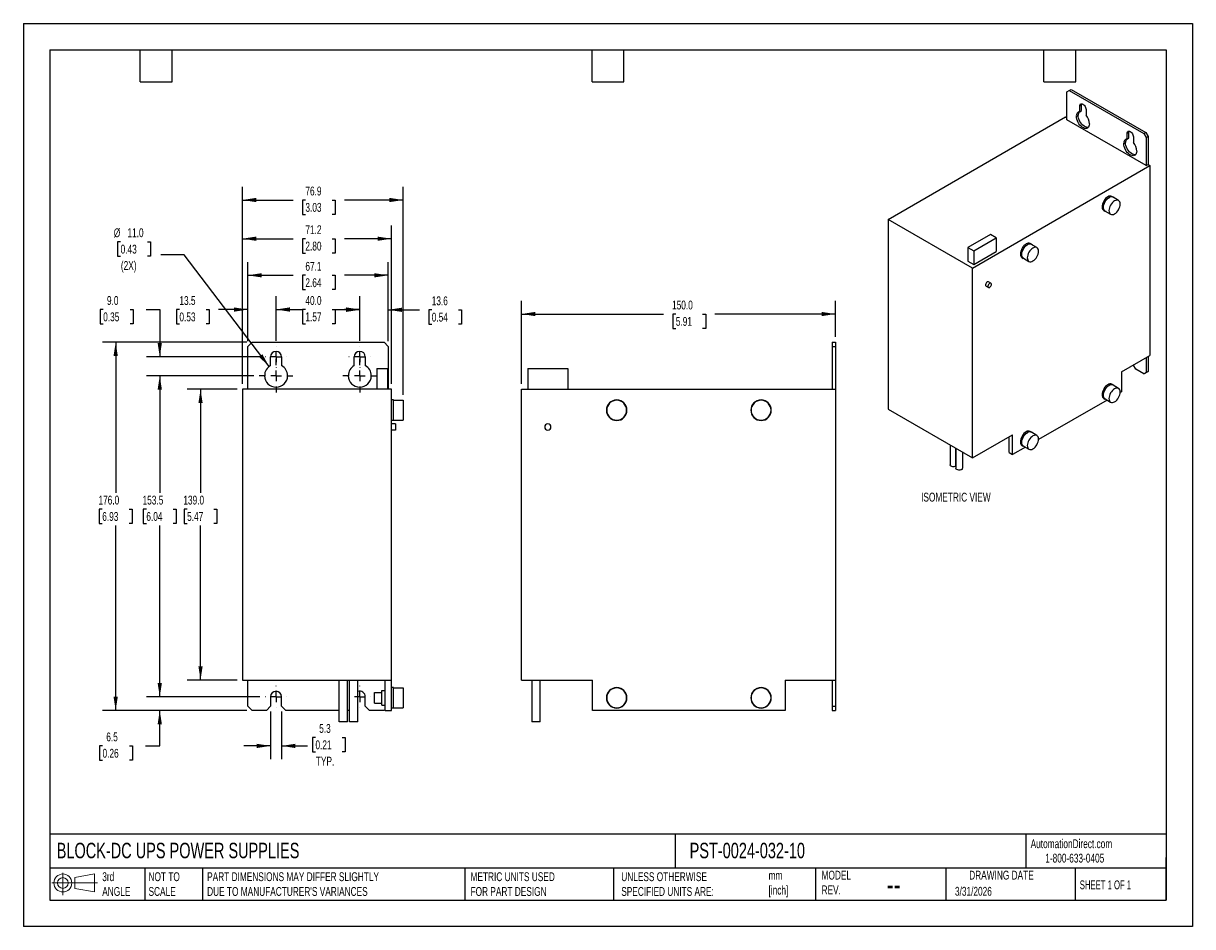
# Model space of a CAD drawing. Header units: millimetres. Extents: x 0 to 559, y 0 to 432.
import ezdxf

# ---------------------------------------------------------------- set-up
doc = ezdxf.new("R2010")
doc.units = ezdxf.units.MM
doc.header["$LTSCALE"] = 2
doc.linetypes.add('CENTERX2', pattern=[20.32, 12.7, -2.54, 2.54, -2.54])
doc.layers.add('CENTER', color=40, linetype='CENTERX2')
doc.layers.add('DIMENSIONS', color=140, linetype='Continuous', lineweight=25)
doc.layers.add('TEXT', color=140, linetype='Continuous', lineweight=25)
doc.styles.add('SLDTEXTSTYLE0', font='TXT', dxfattribs={"width": 0.7})
doc.styles.add('SLDTEXTSTYLE1', font='TXT', dxfattribs={"width": 0.65})
doc.dimstyles.new('SLDDIMSTYLE0', dxfattribs={"dimtxt": 4.316016, "dimasz": 6.604, "dimexe": 0, "dimexo": 0.0625, "dimgap": 1.079004, "dimtad": 0, "dimtih": 1, "dimtoh": 1, "dimdec": 1, "dimrnd": 1e-09, "dimzin": 4, "dimdsep": 46, "dimtxsty": 'SLDTEXTSTYLE0', "dimsah": 1, "dimcen": 0.09, "dimadec": 0, "dimazin": 1, "dimtfac": 1, "dimtdec": 1, "dimtofl": 0, "dimtmove": 0, "dimatfit": 3, "dimfxl": 0, "dimfrac": 2, "dimtolj": 1, "dimtzin": 12, "dimarcsym": 0})
doc.dimstyles.new('SLDDIMSTYLE1', dxfattribs={"dimtxt": 4.316016, "dimasz": 6.604, "dimexe": 0, "dimexo": 0.0625, "dimgap": 1.079004, "dimtad": 0, "dimtih": 1, "dimtoh": 1, "dimdec": 1, "dimrnd": 1e-09, "dimzin": 12, "dimdsep": 46, "dimtxsty": 'SLDTEXTSTYLE0', "dimsah": 1, "dimcen": 0.09, "dimadec": 0, "dimazin": 3, "dimtfac": 1, "dimtdec": 1, "dimtofl": 0, "dimtmove": 0, "dimatfit": 3, "dimfxl": 0, "dimfrac": 2, "dimtolj": 1, "dimtzin": 12, "dimarcsym": 0})
doc.dimstyles.new('SLDDIMSTYLE2', dxfattribs={"dimtxt": 4.316016, "dimasz": 6.604, "dimexe": 0, "dimexo": 0.0625, "dimgap": 1.079004, "dimtad": 0, "dimtih": 1, "dimtoh": 1, "dimdec": 1, "dimrnd": 1e-09, "dimzin": 12, "dimdsep": 46, "dimtxsty": 'SLDTEXTSTYLE0', "dimsah": 1, "dimcen": 0.09, "dimadec": 0, "dimazin": 3, "dimtfac": 1, "dimtdec": 1, "dimtmove": 0, "dimatfit": 0, "dimfxl": 0, "dimfrac": 2, "dimtolj": 1, "dimtzin": 12, "dimarcsym": 0})
doc.dimstyles.new('SLDDIMSTYLE3', dxfattribs={"dimtxt": 4.316016, "dimasz": 6.604, "dimexe": 0, "dimexo": 0.0625, "dimgap": 1.079004, "dimtad": 0, "dimtih": 1, "dimtoh": 1, "dimdec": 1, "dimrnd": 1e-09, "dimzin": 4, "dimdsep": 46, "dimtxsty": 'SLDTEXTSTYLE0', "dimsah": 1, "dimcen": 0.09, "dimadec": 0, "dimazin": 1, "dimtfac": 1, "dimtdec": 1, "dimtmove": 0, "dimatfit": 0, "dimfxl": 0, "dimfrac": 2, "dimtolj": 1, "dimtzin": 12, "dimarcsym": 0})
doc.dimstyles.new('SLDDIMSTYLE4', dxfattribs={"dimtxt": 4.316016, "dimasz": 6.604, "dimexe": 0, "dimexo": 0.0625, "dimgap": 1.079004, "dimtad": 0, "dimtih": 1, "dimtoh": 1, "dimdec": 1, "dimrnd": 1e-09, "dimzin": 4, "dimdsep": 46, "dimtxsty": 'SLDTEXTSTYLE0', "dimsah": 1, "dimcen": 0, "dimadec": 0, "dimazin": 1, "dimtfac": 1, "dimtdec": 1, "dimtofl": 0, "dimtmove": 0, "dimatfit": 3, "dimfxl": 0, "dimfrac": 2, "dimtolj": 1, "dimtzin": 12, "dimarcsym": 0})

# ---------------------------------------------------------------- blocks, each defined once
blk = doc.blocks.new('Block11')
at = {"color": 7, "linetype": 'Continuous', "lineweight": 18}
for p, q in [((0, 5.76), (21.75, 5.76)), ((5.18, 10.62), (5.18, 0)), ((10.96, 8.33), (20.35, 10.06)), ((10.96, 3.19), (10.96, 8.33)), ((20.35, 10.06), (20.35, 1.46)), ((10.96, 3.19), (20.35, 1.46))]:
    blk.add_line(p, q, dxfattribs=at)
for radius in [4.3, 2.57]:
    blk.add_circle((5.18, 5.76), radius, dxfattribs=at)
blk = doc.blocks.new('Block12')
at = {"color": 7, "linetype": 'Continuous'}
blk.add_blockref('Block11', (0, 0), dxfattribs=at)
blk = doc.blocks.new('_D')
at = {"layer": 'DIMENSIONS'}
for p, q in [((238.06, 259.41), (238.06, 299.21)), ((388.06, 281.91), (388.06, 299.21)), ((238.06, 292.86), (305.97, 292.86)), ((311.82, 292.86), (310.37, 292.86)), ((310.37, 292.86), (310.37, 286)), ((324.64, 292.86), (326.09, 292.86)), ((326.09, 292.86), (326.09, 286)), ((388.06, 292.86), (330.49, 292.86)), ((310.37, 286), (311.82, 286)), ((326.09, 286), (324.64, 286))]:
    blk.add_line(p, q, dxfattribs=at)
for points in [[(238.06, 292.86), (244.67, 291.84), (244.67, 293.88)], [(388.06, 292.86), (381.46, 293.88), (381.46, 291.84)]]:
    blk.add_solid(points, dxfattribs=at)
at = {"layer": 'DIMENSIONS', "char_height": 4.233, "attachment_point": 1, "style": 'SLDTEXTSTYLE0'}
for s, insert in [('150.0', (310.02, 299.28)), ('5.91', (311.82, 291.46))]:
    blk.add_mtext(s, dxfattribs=dict(at, insert=insert))
blk = doc.blocks.new('_D_1')
at = {"layer": 'DIMENSIONS'}
for p, q in [((120.77, 280.1), (120.77, 301.38)), ((160.77, 280.1), (160.77, 301.38)), ((120.77, 295.03), (128.93, 295.03)), ((134.78, 295.03), (133.33, 295.03)), ((133.33, 295.03), (133.33, 288.17)), ((147.6, 295.03), (149.05, 295.03)), ((149.05, 295.03), (149.05, 288.17)), ((160.77, 295.03), (153.45, 295.03)), ((133.33, 288.17), (134.78, 288.17)), ((149.05, 288.17), (147.6, 288.17))]:
    blk.add_line(p, q, dxfattribs=at)
for points in [[(120.77, 295.03), (127.37, 294.01), (127.37, 296.04)], [(160.77, 295.03), (154.16, 296.04), (154.16, 294.01)]]:
    blk.add_solid(points, dxfattribs=at)
at = {"layer": 'DIMENSIONS', "char_height": 4.233, "attachment_point": 1, "style": 'SLDTEXTSTYLE0'}
for s, insert in [('40.0', (134.78, 301.45)), ('1.57', (134.78, 293.63))]:
    blk.add_mtext(s, dxfattribs=dict(at, insert=insert))
blk = doc.blocks.new('_D_2')
at = {"layer": 'DIMENSIONS'}
for p, q in [((107.27, 279.91), (107.27, 317.72)), ((174.37, 279.91), (174.37, 317.72)), ((107.27, 311.37), (128.93, 311.37)), ((134.78, 311.37), (133.33, 311.37)), ((133.33, 311.37), (133.33, 304.51)), ((147.6, 311.37), (149.05, 311.37)), ((149.05, 311.37), (149.05, 304.51)), ((174.37, 311.37), (153.45, 311.37)), ((133.33, 304.51), (134.78, 304.51)), ((149.05, 304.51), (147.6, 304.51))]:
    blk.add_line(p, q, dxfattribs=at)
for points in [[(107.27, 311.37), (113.87, 310.35), (113.87, 312.38)], [(174.37, 311.37), (167.76, 312.38), (167.76, 310.35)]]:
    blk.add_solid(points, dxfattribs=at)
at = {"layer": 'DIMENSIONS', "char_height": 4.233, "attachment_point": 1, "style": 'SLDTEXTSTYLE0'}
for s, insert in [('67.1', (134.78, 317.79)), ('2.64', (134.78, 309.96))]:
    blk.add_mtext(s, dxfattribs=dict(at, insert=insert))
blk = doc.blocks.new('_D_3')
at = {"layer": 'DIMENSIONS'}
for p, q in [((104.67, 259.41), (104.67, 335.21)), ((175.87, 259.41), (175.87, 335.21)), ((104.67, 328.86), (128.93, 328.86)), ((134.78, 328.86), (133.33, 328.86)), ((133.33, 328.86), (133.33, 322)), ((147.6, 328.86), (149.05, 328.86)), ((149.05, 328.86), (149.05, 322)), ((175.87, 328.86), (153.45, 328.86)), ((133.33, 322), (134.78, 322)), ((149.05, 322), (147.6, 322))]:
    blk.add_line(p, q, dxfattribs=at)
for points in [[(104.67, 328.86), (111.27, 327.84), (111.27, 329.88)], [(175.87, 328.86), (169.26, 329.88), (169.26, 327.84)]]:
    blk.add_solid(points, dxfattribs=at)
at = {"layer": 'DIMENSIONS', "char_height": 4.233, "attachment_point": 1, "style": 'SLDTEXTSTYLE0'}
for s, insert in [('71.2', (134.78, 335.28)), ('2.80', (134.78, 327.46))]:
    blk.add_mtext(s, dxfattribs=dict(at, insert=insert))
blk = doc.blocks.new('_D_4')
at = {"layer": 'DIMENSIONS'}
for p, q in [((104.67, 259.41), (104.67, 353.72)), ((181.57, 254.16), (181.57, 353.72)), ((104.67, 347.37), (128.93, 347.37)), ((134.78, 347.37), (133.33, 347.37)), ((133.33, 347.37), (133.33, 340.51)), ((147.6, 347.37), (149.05, 347.37)), ((149.05, 347.37), (149.05, 340.51)), ((181.57, 347.37), (153.45, 347.37)), ((133.33, 340.51), (134.78, 340.51)), ((149.05, 340.51), (147.6, 340.51))]:
    blk.add_line(p, q, dxfattribs=at)
for points in [[(104.67, 347.37), (111.27, 346.35), (111.27, 348.38)], [(181.57, 347.37), (174.96, 348.38), (174.96, 346.35)]]:
    blk.add_solid(points, dxfattribs=at)
at = {"layer": 'DIMENSIONS', "char_height": 4.233, "attachment_point": 1, "style": 'SLDTEXTSTYLE0'}
for s, insert in [('76.9', (134.78, 353.79)), ('3.03', (134.78, 345.96))]:
    blk.add_mtext(s, dxfattribs=dict(at, insert=insert))
blk = doc.blocks.new('_D_5')
at = {"layer": 'DIMENSIONS'}
for p, q in [((102.13, 256.87), (78.32, 256.87)), ((84.67, 256.87), (84.67, 207.43)), ((78.26, 199.6), (76.81, 199.6)), ((76.81, 199.6), (76.81, 192.74)), ((91.08, 199.6), (92.53, 199.6)), ((92.53, 199.6), (92.53, 192.74)), ((76.81, 192.74), (78.26, 192.74)), ((84.67, 117.87), (84.67, 191.78)), ((92.53, 192.74), (91.08, 192.74)), ((102.13, 117.87), (78.32, 117.87))]:
    blk.add_line(p, q, dxfattribs=at)
for points in [[(84.67, 256.87), (83.65, 250.26), (85.68, 250.26)], [(84.67, 117.87), (85.68, 124.47), (83.65, 124.47)]]:
    blk.add_solid(points, dxfattribs=at)
at = {"layer": 'DIMENSIONS', "char_height": 4.233, "attachment_point": 1, "style": 'SLDTEXTSTYLE0'}
for s, insert in [('139.0', (76.46, 206.03)), ('5.47', (78.26, 198.2))]:
    blk.add_mtext(s, dxfattribs=dict(at, insert=insert))
blk = doc.blocks.new('_D_6')
at = {"layer": 'DIMENSIONS'}
for p, q in [((110.19, 263.37), (58.83, 263.37)), ((65.18, 263.37), (65.18, 207.43)), ((58.77, 199.6), (57.32, 199.6)), ((57.32, 199.6), (57.32, 192.74)), ((71.59, 199.6), (73.04, 199.6)), ((73.04, 199.6), (73.04, 192.74)), ((57.32, 192.74), (58.77, 192.74)), ((65.18, 109.87), (65.18, 191.78)), ((73.04, 192.74), (71.59, 192.74)), ((113.04, 109.87), (58.83, 109.87))]:
    blk.add_line(p, q, dxfattribs=at)
for points in [[(65.18, 263.37), (64.16, 256.76), (66.2, 256.76)], [(65.18, 109.87), (66.2, 116.47), (64.16, 116.47)]]:
    blk.add_solid(points, dxfattribs=at)
at = {"layer": 'DIMENSIONS', "char_height": 4.233, "attachment_point": 1, "style": 'SLDTEXTSTYLE0'}
for s, insert in [('153.5', (56.97, 206.03)), ('6.04', (58.77, 198.2))]:
    blk.add_mtext(s, dxfattribs=dict(at, insert=insert))
blk = doc.blocks.new('_D_7')
at = {"layer": 'DIMENSIONS'}
for p, q in [((106.73, 279.37), (37.76, 279.37)), ((44.11, 279.37), (44.11, 207.43)), ((37.7, 199.6), (36.25, 199.6)), ((36.25, 199.6), (36.25, 192.74)), ((50.52, 199.6), (51.97, 199.6)), ((51.97, 199.6), (51.97, 192.74)), ((36.25, 192.74), (37.7, 192.74)), ((44.11, 103.37), (44.11, 191.78)), ((51.97, 192.74), (50.52, 192.74)), ((106.73, 103.37), (37.76, 103.37))]:
    blk.add_line(p, q, dxfattribs=at)
for points in [[(44.11, 279.37), (43.09, 272.76), (45.13, 272.76)], [(44.11, 103.37), (45.13, 109.97), (43.09, 109.97)]]:
    blk.add_solid(points, dxfattribs=at)
at = {"layer": 'DIMENSIONS', "char_height": 4.233, "attachment_point": 1, "style": 'SLDTEXTSTYLE0'}
for s, insert in [('176.0', (35.9, 206.03)), ('6.93', (37.7, 198.2))]:
    blk.add_mtext(s, dxfattribs=dict(at, insert=insert))
blk = doc.blocks.new('_D_8')
at = {"layer": 'DIMENSIONS'}
for p, q in [((118.12, 102.83), (118.12, 80.05)), ((123.42, 102.83), (123.42, 80.05)), ((139.59, 90.43), (138.14, 90.43)), ((138.14, 90.43), (138.14, 83.57)), ((152.41, 90.43), (153.86, 90.43)), ((153.86, 90.43), (153.86, 83.57)), ((118.12, 86.4), (105.42, 86.4)), ((123.42, 86.4), (135.72, 86.4)), ((138.14, 83.57), (139.59, 83.57)), ((153.86, 83.57), (152.41, 83.57))]:
    blk.add_line(p, q, dxfattribs=at)
for points in [[(118.12, 86.4), (111.51, 87.41), (111.51, 85.38)], [(123.42, 86.4), (130.02, 85.38), (130.02, 87.41)]]:
    blk.add_solid(points, dxfattribs=at)
at = {"layer": 'DIMENSIONS', "char_height": 4.233, "attachment_point": 1, "style": 'SLDTEXTSTYLE0'}
for s, insert in [('5.3', (141.38, 96.86)), ('0.21', (139.59, 89.03)), ('TYP.', (139.79, 81.21))]:
    blk.add_mtext(s, dxfattribs=dict(at, insert=insert))
blk = doc.blocks.new('_D_9')
at = {"layer": 'DIMENSIONS'}
for p, q in [((65.18, 109.87), (65.18, 122.57)), ((113.04, 109.87), (58.83, 109.87)), ((106.73, 103.37), (58.83, 103.37)), ((65.18, 86.4), (65.18, 103.37)), ((37.83, 86.4), (36.38, 86.4)), ((36.38, 86.4), (36.38, 79.54)), ((50.66, 86.4), (52.11, 86.4)), ((52.11, 86.4), (52.11, 79.54)), ((58.44, 86.4), (65.18, 86.4)), ((36.38, 79.54), (37.83, 79.54)), ((52.11, 79.54), (50.66, 79.54))]:
    blk.add_line(p, q, dxfattribs=at)
for points in [[(65.18, 109.87), (66.2, 116.47), (64.16, 116.47)], [(65.18, 103.37), (64.16, 96.76), (66.2, 96.76)]]:
    blk.add_solid(points, dxfattribs=at)
at = {"layer": 'DIMENSIONS', "char_height": 4.233, "attachment_point": 1, "style": 'SLDTEXTSTYLE0'}
for s, insert in [('6.5', (39.63, 92.82)), ('0.26', (37.83, 84.99))]:
    blk.add_mtext(s, dxfattribs=dict(at, insert=insert))
blk = doc.blocks.new('_D_10')
at = {"layer": 'DIMENSIONS'}
for p, q in [((38.15, 295.03), (36.7, 295.03)), ((36.7, 295.03), (36.7, 288.17)), ((50.98, 295.03), (52.43, 295.03)), ((52.43, 295.03), (52.43, 288.17)), ((58.76, 295.03), (65.18, 295.03)), ((65.18, 295.03), (65.18, 272.37)), ((36.7, 288.17), (38.15, 288.17)), ((52.43, 288.17), (50.98, 288.17)), ((113.04, 272.37), (58.83, 272.37)), ((110.19, 263.37), (58.83, 263.37)), ((65.18, 263.37), (65.18, 250.67))]:
    blk.add_line(p, q, dxfattribs=at)
for points in [[(65.18, 272.37), (66.2, 278.97), (64.16, 278.97)], [(65.18, 263.37), (64.16, 256.76), (66.2, 256.76)]]:
    blk.add_solid(points, dxfattribs=at)
at = {"layer": 'DIMENSIONS', "char_height": 4.233, "attachment_point": 1, "style": 'SLDTEXTSTYLE0'}
for s, insert in [('9.0', (39.95, 301.45)), ('0.35', (38.15, 293.63))]:
    blk.add_mtext(s, dxfattribs=dict(at, insert=insert))
blk = doc.blocks.new('_D_11')
at = {"layer": 'DIMENSIONS'}
for p, q in [((46.48, 327.4), (45.03, 327.4)), ((45.03, 327.4), (45.03, 320.55)), ((59.31, 327.4), (60.76, 327.4)), ((60.76, 327.4), (60.76, 320.55)), ((45.03, 320.55), (46.48, 320.55)), ((60.76, 320.55), (59.31, 320.55)), ((76.85, 321.14), (65.74, 321.14)), ((117.44, 267.75), (76.85, 321.14))]:
    blk.add_line(p, q, dxfattribs=at)
blk.add_solid([(117.44, 267.75), (114.25, 273.62), (112.63, 272.39)], dxfattribs=at)
at = {"layer": 'DIMENSIONS', "char_height": 4.233, "attachment_point": 1, "style": 'SLDTEXTSTYLE0'}
for s, insert in [('%%c', (43.22, 333.83)), ('11.0', (49.74, 333.83)), ('0.43', (46.48, 326)), ('(2X)', (46.6, 318.18))]:
    blk.add_mtext(s, dxfattribs=dict(at, insert=insert))
blk = doc.blocks.new('_D_12')
at = {"layer": 'DIMENSIONS'}
for p, q in [((160.77, 280.1), (160.77, 301.22)), ((174.37, 279.91), (174.37, 301.22)), ((160.77, 294.87), (148.07, 294.87)), ((174.37, 294.87), (189.31, 294.87)), ((195.16, 294.87), (193.71, 294.87)), ((193.71, 294.87), (193.71, 288.01)), ((207.98, 294.87), (209.43, 294.87)), ((209.43, 294.87), (209.43, 288.01)), ((193.71, 288.01), (195.16, 288.01)), ((209.43, 288.01), (207.98, 288.01))]:
    blk.add_line(p, q, dxfattribs=at)
for points in [[(160.77, 294.87), (154.16, 295.89), (154.16, 293.86)], [(174.37, 294.87), (180.97, 293.86), (180.97, 295.89)]]:
    blk.add_solid(points, dxfattribs=at)
at = {"layer": 'DIMENSIONS', "char_height": 4.233, "attachment_point": 1, "style": 'SLDTEXTSTYLE0'}
for s, insert in [('13.6', (195.16, 301.3)), ('0.54', (195.16, 293.47))]:
    blk.add_mtext(s, dxfattribs=dict(at, insert=insert))
blk = doc.blocks.new('_D_13')
at = {"layer": 'DIMENSIONS'}
for p, q in [((107.27, 279.91), (107.27, 301.35)), ((120.77, 280.1), (120.77, 301.35)), ((74.57, 295), (73.12, 295)), ((73.12, 295), (73.12, 288.14)), ((87.4, 295), (88.85, 295)), ((88.85, 295), (88.85, 288.14)), ((107.27, 295), (93.25, 295)), ((120.77, 295), (133.47, 295)), ((73.12, 288.14), (74.57, 288.14)), ((88.85, 288.14), (87.4, 288.14))]:
    blk.add_line(p, q, dxfattribs=at)
for points in [[(107.27, 295), (100.66, 296.01), (100.66, 293.98)], [(120.77, 295), (127.37, 293.98), (127.37, 296.01)]]:
    blk.add_solid(points, dxfattribs=at)
at = {"layer": 'DIMENSIONS', "char_height": 4.233, "attachment_point": 1, "style": 'SLDTEXTSTYLE0'}
for s, insert in [('13.5', (74.57, 301.42)), ('0.53', (74.57, 293.59))]:
    blk.add_mtext(s, dxfattribs=dict(at, insert=insert))
blk = doc.blocks.new('SW_CENTERMARKSYMBOL_0')
at = {"layer": 'CENTER', "color": 0}
for p, q in [((0, 5.08), (0, 8.04)), ((-5.08, 0), (-8.04, 0)), ((0, 0), (-2.54, 0)), ((0, 0), (0, 2.54)), ((0, 0), (0, -2.54)), ((0, 0), (2.54, 0)), ((5.08, 0), (8.04, 0)), ((0, -5.08), (0, -8.04))]:
    blk.add_line(p, q, dxfattribs=at)
blk = doc.blocks.new('SW_CENTERMARKSYMBOL_1')
at = {"layer": 'CENTER', "color": 0}
for p, q in [((-5.08, 0), (-5.19, 0)), ((0, 0), (-2.54, 0)), ((0, 5.08), (0, 5.19)), ((0, 0), (0, 2.54)), ((0, 0), (0, -2.54)), ((0, 0), (2.54, 0)), ((5.08, 0), (5.19, 0)), ((0, -5.08), (0, -5.19))]:
    blk.add_line(p, q, dxfattribs=at)
blk = doc.blocks.new('SW_CENTERMARKSYMBOL_2')
at = {"layer": 'CENTER', "color": 0}
for p, q in [((-5.08, 0), (-5.19, 0)), ((0, 0), (-2.54, 0)), ((0, 5.08), (0, 5.19)), ((0, 0), (0, 2.54)), ((0, 0), (0, -2.54)), ((0, 0), (2.54, 0)), ((5.08, 0), (5.19, 0)), ((0, -5.08), (0, -5.19))]:
    blk.add_line(p, q, dxfattribs=at)
blk = doc.blocks.new('SW_CENTERMARKSYMBOL_3')
at = {"layer": 'CENTER', "color": 0}
for p, q in [((0, 5.08), (0, 8.04)), ((-5.08, 0), (-8.04, 0)), ((0, 0), (-2.54, 0)), ((0, 0), (0, 2.54)), ((0, 0), (0, -2.54)), ((0, 0), (2.54, 0)), ((5.08, 0), (8.04, 0)), ((0, -5.08), (0, -8.04))]:
    blk.add_line(p, q, dxfattribs=at)
blk = doc.blocks.new('SW_CENTERMARKSYMBOL_4')
at = {"layer": 'CENTER', "color": 0}
for p, q in [((-5.08, 0), (-5.19, 0)), ((0, 0), (-2.54, 0)), ((0, 5.08), (0, 5.19)), ((0, 0), (0, 2.54)), ((0, 0), (0, -2.54)), ((0, 0), (2.54, 0)), ((5.08, 0), (5.19, 0)), ((0, -5.08), (0, -5.19))]:
    blk.add_line(p, q, dxfattribs=at)
blk = doc.blocks.new('SW_CENTERMARKSYMBOL_5')
at = {"layer": 'CENTER', "color": 0}
for p, q in [((-5.08, 0), (-5.19, 0)), ((0, 0), (-2.54, 0)), ((0, 5.08), (0, 5.19)), ((0, 0), (0, 2.54)), ((0, 0), (0, -2.54)), ((0, 0), (2.54, 0)), ((5.08, 0), (5.19, 0)), ((0, -5.08), (0, -5.19))]:
    blk.add_line(p, q, dxfattribs=at)

msp = doc.modelspace()

# ---------------------------------------------------------------- linework, layer by layer
at = {"color": 7, "linetype": 'Continuous'}
for p, q in [((0, 431.81), (0, 0.01)), ((0, 431.81), (558.8, 431.81)), ((558.8, 431.81), (558.8, 0.01)), ((558.8, 0.01), (0, 0.01))]:
    msp.add_line(p, q, dxfattribs=at)
for p, q in [((498.73, 399.13), (499.86, 399.78)), ((498.73, 385.74), (498.73, 399.13)), ((499.86, 399.78), (500.71, 400.27)), ((499.86, 399.78), (535.55, 379.18)), ((500.71, 400.27), (536.4, 379.67)), ((504.86, 392.32), (505.71, 392.81)), ((504.86, 389.59), (504.86, 392.32)), ((505.71, 390.08), (505.71, 392.81)), ((413.25, 338.09), (498.1, 387.08)), ((498.1, 387.08), (498.73, 386.72)), ((536.68, 363.83), (498.73, 385.74)), ((503.25, 387.37), (504.1, 387.86)), ((504.86, 389.59), (505.71, 390.08)), ((507.86, 390.59), (507.86, 387.86)), ((525.88, 374.31), (526.73, 374.8)), ((527.49, 379.26), (528.34, 379.75)), ((527.49, 376.53), (527.49, 379.26)), ((527.49, 376.53), (528.34, 377.02)), ((528.34, 377.02), (528.34, 379.75)), ((530.49, 377.53), (530.49, 374.8)), ((535.55, 379.18), (536.4, 379.67)), ((535.55, 379.18), (536.68, 377.22)), ((536.4, 379.67), (537.53, 377.71)), ((536.68, 377.22), (537.53, 377.71)), ((536.68, 377.22), (536.68, 363.83)), ((537.53, 377.71), (537.53, 364.32)), ((453.53, 314.84), (538.38, 363.83)), ((536.68, 363.83), (537.53, 364.32)), ((537.53, 364.32), (538.38, 363.83)), ((538.38, 363.83), (538.38, 273.03)), ((520.82, 348.77), (520.26, 349.1)), ((523.42, 347.13), (520.76, 348.67)), ((516.34, 342.31), (516.9, 341.98)), ((516.96, 342.08), (519.62, 340.55)), ((453.53, 314.84), (413.25, 338.09)), ((413.25, 338.09), (413.25, 247.3)), ((462.15, 330.86), (451.35, 324.62)), ((464.98, 329.23), (462.15, 330.86)), ((451.35, 324.62), (451.35, 318.09)), ((451.35, 324.62), (454.18, 322.99)), ((454.18, 322.99), (464.98, 329.23)), ((464.98, 329.23), (464.98, 322.7)), ((481.79, 326.24), (481.23, 326.56)), ((484.39, 324.6), (481.73, 326.13)), ((454.18, 322.99), (454.18, 316.46)), ((454.18, 316.46), (464.98, 322.7)), ((477.31, 319.77), (477.87, 319.45)), ((477.93, 319.55), (480.59, 318.02)), ((451.35, 318.09), (454.18, 316.46)), ((453.53, 224.04), (453.53, 314.84)), ((462.39, 307.59), (461.26, 308.24)), ((460.06, 306.16), (461.19, 305.51)), ((107.27, 277.37), (109.27, 279.37)), ((107.27, 256.87), (107.27, 277.37)), ((109.27, 279.37), (172.37, 279.37)), ((172.37, 279.37), (174.37, 277.37)), ((174.37, 277.37), (174.37, 256.87)), ((386.56, 279.37), (386.56, 277.37)), ((386.56, 279.37), (388.06, 279.37)), ((386.56, 277.37), (388.06, 277.37)), ((386.56, 277.37), (386.56, 256.87)), ((388.06, 279.37), (388.06, 277.37)), ((388.06, 277.37), (388.06, 256.87)), ((118.12, 268.19), (118.12, 272.37)), ((123.42, 272.37), (123.42, 268.19)), ((158.12, 268.19), (158.12, 272.37)), ((163.42, 272.37), (163.42, 268.19)), ((524.8, 265.19), (538.38, 273.03)), ((530.49, 268.44), (530.49, 268.47)), ((531.62, 266.48), (530.49, 268.44)), ((536.68, 272.05), (536.68, 264.86)), ((537.53, 272.54), (537.53, 265.35)), ((168.97, 266.87), (173.97, 266.87)), ((168.97, 266.87), (168.97, 256.87)), ((173.97, 266.87), (173.97, 256.87)), ((241.11, 266.87), (241.11, 256.87)), ((241.11, 266.87), (260.21, 266.87)), ((260.21, 266.87), (260.21, 256.87)), ((524.8, 265.19), (524.8, 255.72)), ((535.55, 264.21), (531.62, 266.48)), ((536.68, 264.86), (535.55, 264.21)), ((535.55, 264.21), (536.4, 264.7)), ((537.53, 265.35), (536.4, 264.7)), ((536.68, 264.86), (537.53, 265.35)), ((520.82, 258.95), (520.26, 259.28)), ((523.42, 257.31), (520.76, 258.85)), ((104.67, 256.87), (104.67, 117.87)), ((175.87, 256.87), (104.67, 256.87)), ((175.87, 117.87), (175.87, 256.87)), ((176.87, 251.77), (175.87, 251.77)), ((176.87, 241.97), (176.87, 251.77)), ((176.87, 251.62), (181.57, 251.62)), ((181.57, 251.62), (181.57, 242.12)), ((238.06, 117.87), (238.06, 256.87)), ((238.06, 256.87), (388.06, 256.87)), ((388.06, 256.87), (388.06, 117.87)), ((517.89, 251.73), (485.17, 232.84)), ((516.34, 252.49), (516.9, 252.16)), ((516.96, 252.27), (519.62, 250.73)), ((524.8, 255.72), (524.2, 255.37)), ((413.25, 247.3), (453.53, 224.04)), ((176.87, 241.97), (175.87, 241.97)), ((177.87, 240.37), (175.87, 240.37)), ((176.87, 242.12), (181.57, 242.12)), ((177.87, 240.37), (177.87, 237.37)), ((177.87, 237.37), (175.87, 237.37)), ((453.53, 224.04), (472.76, 235.15)), ((472.76, 225.68), (472.76, 235.15)), ((481.79, 236.42), (481.23, 236.75)), ((484.39, 234.78), (481.73, 236.31)), ((442.88, 230.19), (442.88, 220.78)), ((471.06, 226.65), (471.06, 234.17)), ((478.86, 229.2), (472.76, 225.68)), ((477.31, 229.96), (477.87, 229.63)), ((477.93, 229.73), (480.59, 228.2)), ((445.61, 220.12), (445.61, 228.62)), ((445.71, 228.56), (445.71, 219.14)), ((448.91, 219.14), (448.91, 226.71)), ((471.06, 226.65), (472.76, 225.68)), ((445.71, 220.18), (445.61, 220.12)), ((104.67, 117.87), (175.87, 117.87)), ((107.27, 105.37), (107.27, 117.87)), ((150.87, 97.87), (150.87, 117.87)), ((154.87, 97.87), (154.87, 117.87)), ((155.87, 97.87), (155.87, 117.87)), ((159.87, 97.87), (159.87, 117.87)), ((172.87, 103.37), (172.87, 117.87)), ((175.87, 103.37), (175.87, 117.87)), ((238.06, 117.87), (272.06, 117.87)), ((243.06, 117.87), (243.06, 97.87)), ((247.06, 97.87), (247.06, 117.87)), ((272.06, 103.37), (272.06, 117.87)), ((364.06, 117.87), (364.06, 103.37)), ((364.06, 117.87), (388.06, 117.87)), ((386.56, 117.87), (386.56, 105.37)), ((388.06, 117.87), (388.06, 105.37)), ((167.87, 111.87), (171.37, 111.87)), ((167.87, 106.87), (167.87, 111.87)), ((171.37, 112.87), (172.87, 112.87)), ((171.37, 105.87), (171.37, 112.87)), ((176.87, 114.27), (175.87, 114.27)), ((176.87, 104.47), (176.87, 114.27)), ((176.87, 114.12), (181.57, 114.12)), ((181.57, 114.12), (181.57, 104.62)), ((118.12, 109.87), (118.12, 105.37)), ((123.42, 105.37), (123.42, 109.87)), ((163.42, 105.37), (163.42, 109.87)), ((167.87, 106.87), (171.37, 106.87)), ((109.27, 103.37), (107.27, 105.37)), ((116.12, 103.37), (109.27, 103.37)), ((118.12, 105.37), (116.12, 103.37)), ((125.42, 103.37), (123.42, 105.37)), ((150.87, 103.37), (125.42, 103.37)), ((155.87, 103.37), (154.87, 103.37)), ((165.42, 103.37), (163.42, 105.37)), ((172.37, 103.37), (165.42, 103.37)), ((171.37, 105.87), (172.87, 105.87)), ((172.87, 103.87), (172.37, 103.37)), ((172.87, 103.37), (175.87, 103.37)), ((176.87, 104.47), (175.87, 104.47)), ((176.87, 104.62), (181.57, 104.62)), ((364.06, 103.37), (272.06, 103.37)), ((386.56, 105.37), (388.06, 105.37)), ((386.56, 105.37), (386.56, 103.37)), ((386.56, 103.37), (388.06, 103.37)), ((388.06, 105.37), (388.06, 103.37)), ((154.87, 97.87), (150.87, 97.87)), ((159.87, 97.87), (155.87, 97.87)), ((245.06, 97.87), (243.06, 97.87)), ((247.06, 97.87), (245.06, 97.87))]:
    msp.add_line(p, q)
at = {"flags": 128}
for points in [[(504.86, 392.32), (504.91, 392.74), (505.06, 393.07), (505.3, 393.29), (505.61, 393.39), (505.97, 393.35), (506.36, 393.19), (506.75, 392.9), (507.11, 392.52), (507.42, 392.07), (507.66, 391.57), (507.81, 391.07), (507.86, 390.59)], [(505.71, 392.81), (505.76, 393.23), (505.82, 393.38)], [(509.47, 383.78), (509.42, 383.15), (509.26, 382.6), (509.01, 382.16), (508.66, 381.83), (508.24, 381.63), (507.75, 381.56), (507.21, 381.63), (506.65, 381.83), (506.08, 382.17), (505.51, 382.61), (504.98, 383.16), (504.49, 383.79), (504.06, 384.48), (503.72, 385.21), (503.46, 385.95), (503.3, 386.68), (503.25, 387.37)], [(508.95, 382.08), (508.6, 382.05), (508.06, 382.12), (507.5, 382.32), (506.92, 382.66), (506.36, 383.1), (505.82, 383.65), (505.34, 384.28), (504.91, 384.97), (504.57, 385.7), (504.31, 386.44), (504.15, 387.17), (504.1, 387.86)], [(527.49, 379.26), (527.54, 379.68), (527.69, 380.01), (527.93, 380.23), (528.24, 380.33), (528.6, 380.29), (528.99, 380.13), (529.38, 379.84), (529.74, 379.46), (530.05, 379.01), (530.29, 378.51), (530.44, 378.01), (530.49, 377.53)], [(528.34, 379.75), (528.39, 380.17), (528.44, 380.32)], [(531.57, 369.02), (531.23, 368.99), (530.69, 369.06), (530.13, 369.26), (529.55, 369.59), (528.99, 370.04), (528.45, 370.59), (527.96, 371.22), (527.54, 371.91), (527.19, 372.64), (526.94, 373.38), (526.78, 374.11), (526.73, 374.8)], [(532.1, 370.72), (532.05, 370.09), (531.89, 369.54), (531.64, 369.1), (531.29, 368.77), (530.87, 368.57), (530.38, 368.5), (529.84, 368.57), (529.28, 368.77), (528.7, 369.1), (528.14, 369.55), (527.6, 370.1), (527.12, 370.73), (526.69, 371.42), (526.34, 372.15), (526.09, 372.89), (525.93, 373.62), (525.88, 374.31)], [(518.3, 348.9), (517.76, 348.53), (517.24, 348.05), (516.76, 347.47), (516.34, 346.83), (515.99, 346.15), (515.74, 345.45), (515.58, 344.76), (515.53, 344.1), (515.58, 343.51), (515.74, 343), (515.99, 342.59), (516.34, 342.31), (516.34, 342.31)], [(517.45, 341.81), (517.32, 341.83), (516.9, 341.98), (516.56, 342.27), (516.3, 342.67), (516.15, 343.18), (516.09, 343.78), (516.15, 344.43), (516.3, 345.12), (516.56, 345.82), (516.9, 346.51), (517.32, 347.15), (517.8, 347.72), (518.32, 348.2), (518.86, 348.58)], [(516.96, 342.08), (516.96, 342.08), (516.63, 342.36), (516.38, 342.76), (516.23, 343.25), (516.18, 343.82), (516.23, 344.46), (516.38, 345.13), (516.63, 345.81), (516.96, 346.47), (517.37, 347.09), (517.84, 347.65), (518.34, 348.12), (518.86, 348.48)], [(521.52, 346.94), (521, 346.58), (520.49, 346.11), (520.03, 345.56), (519.62, 344.94), (519.29, 344.28), (519.04, 343.6), (518.89, 342.93), (518.84, 342.29), (518.89, 341.71), (519.04, 341.22), (519.29, 340.83), (519.62, 340.55), (520.03, 340.4), (520.49, 340.38), (521, 340.5), (521.52, 340.74)], [(521.52, 340.74), (522.05, 341.1), (522.55, 341.57), (523.02, 342.12), (523.42, 342.74), (523.76, 343.41), (524.01, 344.09), (524.16, 344.76), (524.21, 345.39), (524.16, 345.97), (524.01, 346.46), (523.76, 346.85), (523.42, 347.13), (523.02, 347.28), (522.55, 347.3), (522.05, 347.19), (521.52, 346.94)], [(479.27, 326.37), (478.73, 326), (478.21, 325.51), (477.73, 324.94), (477.31, 324.3), (476.96, 323.62), (476.71, 322.92), (476.55, 322.22), (476.49, 321.57), (476.55, 320.98), (476.71, 320.47), (476.96, 320.06), (477.31, 319.77), (477.31, 319.77)], [(478.41, 319.27), (478.29, 319.29), (477.87, 319.45), (477.53, 319.73), (477.27, 320.14), (477.11, 320.65), (477.06, 321.24), (477.11, 321.9), (477.27, 322.59), (477.53, 323.29), (477.87, 323.97), (478.29, 324.62), (478.77, 325.19), (479.29, 325.67), (479.83, 326.04)], [(477.93, 319.55), (477.93, 319.55), (477.6, 319.83), (477.35, 320.22), (477.2, 320.72), (477.15, 321.29), (477.2, 321.93), (477.35, 322.6), (477.6, 323.28), (477.93, 323.94), (478.34, 324.56), (478.8, 325.12), (479.31, 325.58), (479.83, 325.95)], [(482.49, 324.41), (481.97, 324.05), (481.46, 323.58), (481, 323.03), (480.59, 322.41), (480.26, 321.74), (480.01, 321.06), (479.86, 320.39), (479.8, 319.76), (479.86, 319.18), (480.01, 318.69), (480.26, 318.29), (480.59, 318.02), (481, 317.87), (481.46, 317.85), (481.97, 317.96), (482.49, 318.21)], [(482.49, 318.21), (483.02, 318.57), (483.52, 319.04), (483.98, 319.59), (484.39, 320.21), (484.72, 320.87), (484.97, 321.55), (485.13, 322.22), (485.18, 322.86), (485.13, 323.43), (484.97, 323.93), (484.72, 324.32), (484.39, 324.6), (483.98, 324.75), (483.52, 324.77), (483.02, 324.65), (482.49, 324.41)], [(460.66, 308.18), (460.37, 307.95), (460.11, 307.64), (459.92, 307.27), (459.82, 306.89), (459.82, 306.55), (459.92, 306.29), (460.06, 306.16)], [(461.79, 307.53), (461.5, 307.3), (461.24, 306.98), (461.05, 306.61), (460.95, 306.23), (460.95, 305.89), (461.05, 305.63), (461.24, 305.48), (461.5, 305.46), (461.79, 305.57)], [(461.79, 305.57), (462.08, 305.79), (462.33, 306.11), (462.52, 306.48), (462.62, 306.86), (462.62, 307.2), (462.52, 307.46), (462.33, 307.61), (462.08, 307.64), (461.79, 307.53)], [(518.3, 259.08), (517.76, 258.71), (517.24, 258.23), (516.76, 257.66), (516.34, 257.01), (515.99, 256.33), (515.74, 255.63), (515.58, 254.94), (515.53, 254.28), (515.58, 253.69), (515.74, 253.18), (515.99, 252.77), (516.34, 252.49), (516.34, 252.49)], [(517.45, 251.99), (517.32, 252.01), (516.9, 252.16), (516.56, 252.45), (516.3, 252.85), (516.15, 253.36), (516.09, 253.96), (516.15, 254.61), (516.3, 255.3), (516.56, 256), (516.9, 256.69), (517.32, 257.33), (517.8, 257.9), (518.32, 258.38), (518.86, 258.76)], [(516.96, 252.27), (516.96, 252.27), (516.63, 252.54), (516.38, 252.94), (516.23, 253.43), (516.18, 254.01), (516.23, 254.64), (516.38, 255.31), (516.63, 255.99), (516.96, 256.65), (517.37, 257.27), (517.84, 257.83), (518.34, 258.3), (518.86, 258.66)], [(521.52, 257.12), (521, 256.76), (520.49, 256.29), (520.03, 255.74), (519.62, 255.12), (519.29, 254.46), (519.04, 253.78), (518.89, 253.11), (518.84, 252.47), (518.89, 251.89), (519.04, 251.4), (519.29, 251.01), (519.62, 250.73), (520.03, 250.58), (520.49, 250.56), (521, 250.68), (521.52, 250.92)], [(521.52, 250.92), (522.05, 251.28), (522.55, 251.75), (523.02, 252.3), (523.42, 252.92), (523.76, 253.59), (524.01, 254.27), (524.16, 254.94), (524.21, 255.57), (524.16, 256.15), (524.01, 256.64), (523.76, 257.04), (523.42, 257.31), (523.02, 257.46), (522.55, 257.48), (522.05, 257.37), (521.52, 257.12)], [(479.27, 236.55), (478.73, 236.18), (478.21, 235.7), (477.73, 235.12), (477.31, 234.48), (476.96, 233.8), (476.71, 233.1), (476.55, 232.41), (476.49, 231.75), (476.55, 231.16), (476.71, 230.65), (476.96, 230.24), (477.31, 229.96), (477.31, 229.96)], [(478.41, 229.45), (478.29, 229.47), (477.87, 229.63), (477.53, 229.91), (477.27, 230.32), (477.11, 230.83), (477.06, 231.42), (477.11, 232.08), (477.27, 232.77), (477.53, 233.47), (477.87, 234.16), (478.29, 234.8), (478.77, 235.37), (479.29, 235.85), (479.83, 236.22)], [(477.93, 229.73), (477.93, 229.73), (477.6, 230.01), (477.35, 230.4), (477.2, 230.9), (477.15, 231.47), (477.2, 232.11), (477.35, 232.78), (477.6, 233.46), (477.93, 234.12), (478.34, 234.74), (478.8, 235.3), (479.31, 235.76), (479.83, 236.13)], [(482.49, 228.39), (483.02, 228.75), (483.52, 229.22), (483.98, 229.77), (484.39, 230.39), (484.72, 231.05), (484.97, 231.73), (485.13, 232.4), (485.18, 233.04), (485.13, 233.62), (484.97, 234.11), (484.72, 234.5), (484.39, 234.78), (483.98, 234.93), (483.52, 234.95), (483.02, 234.83), (482.49, 234.59)], [(482.49, 234.59), (481.97, 234.23), (481.46, 233.76), (481, 233.21), (480.59, 232.59), (480.26, 231.92), (480.01, 231.24), (479.86, 230.57), (479.8, 229.94), (479.86, 229.36), (480.01, 228.87), (480.26, 228.48), (480.59, 228.2), (481, 228.05), (481.46, 228.03), (481.97, 228.14), (482.49, 228.39)], [(445.61, 220.12), (445.2, 219.95), (444.73, 219.86), (444.23, 219.86), (443.75, 219.95), (443.35, 220.12), (443.05, 220.36), (442.9, 220.63), (442.88, 220.78)], [(448.44, 218.49), (448.03, 218.32), (447.56, 218.23), (447.05, 218.23), (446.58, 218.32), (446.17, 218.49), (445.88, 218.72), (445.72, 219), (445.71, 219.14)]]:
    msp.add_lwpolyline(points, dxfattribs=at)
for centre, radius, start, end in [((505.15, 387.69), 1.92, 98.4721, 189.492), ((506.58, 388.02), 2.48, 141.7123, 183.7136), ((502.71, 383.46), 6.77, 2.68, 40.4528), ((527.77, 374.63), 1.92, 98.4721, 189.492), ((529.2, 374.96), 2.48, 141.7123, 183.7136), ((525.33, 370.4), 6.77, 2.68, 40.4528), ((519.45, 347.3), 1.97, 65.6929, 125.6176), ((519.96, 347.24), 1.72, 41.6347, 129.3511), ((519.98, 346.93), 1.91, 65.6929, 125.6176), ((480.41, 324.77), 1.97, 65.6929, 125.6176), ((480.92, 324.71), 1.72, 41.6347, 129.3511), ((480.95, 324.39), 1.91, 65.6929, 125.6176), ((461, 307.73), 0.571, 63.7957, 127.5147), ((120.77, 272.37), 2.65, 0, 180), ((160.77, 272.37), 2.65, 0, 180), ((120.77, 263.37), 5.5, 118.8042, 180), ((120.77, 263.37), 5.5, 180, 0), ((120.77, 263.37), 5.5, 0, 61.1958), ((160.77, 263.37), 5.5, 118.8042, 180), ((160.77, 263.37), 5.5, 180, 0), ((160.77, 263.37), 5.5, 0, 61.1958), ((519.45, 257.48), 1.97, 65.6929, 125.6176), ((519.96, 257.42), 1.72, 41.6347, 129.3511), ((519.98, 257.11), 1.91, 65.6929, 125.6176), ((283.56, 246.87), 4.9, 90, 270), ((283.56, 246.87), 4.75, 90, 270), ((283.56, 246.87), 4.9, 270, 90), ((283.56, 246.87), 4.75, 270, 90), ((352.56, 246.87), 4.9, 90, 270), ((352.56, 246.87), 4.75, 90, 270), ((352.56, 246.87), 4.9, 270, 90), ((352.56, 246.87), 4.75, 270, 90), ((250.66, 238.87), 1.5, 90, 270), ((250.66, 238.87), 1.5, 270, 90), ((480.41, 234.95), 1.97, 65.6929, 125.6176), ((480.92, 234.89), 1.72, 41.6347, 129.3511), ((480.95, 234.57), 1.91, 65.6929, 125.6176), ((448.13, 219.2), 0.777, 293.1908, 355.4891), ((120.77, 109.87), 2.65, 0, 180), ((160.77, 109.87), 2.65, 0, 109.8539), ((283.56, 109.37), 4.9, 90, 270), ((283.56, 109.37), 4.75, 90, 270), ((283.56, 109.37), 4.9, 270, 90), ((283.56, 109.37), 4.75, 270, 90), ((352.56, 109.37), 4.9, 90, 270), ((352.56, 109.37), 4.75, 90, 270), ((352.56, 109.37), 4.9, 270, 90), ((352.56, 109.37), 4.75, 270, 90)]:
    msp.add_arc(centre, radius, start, end)
at = {"layer": 'TEXT'}
for p, q in [((12.7, 419.1), (546.1, 419.1)), ((12.7, 419.1), (12.7, 12.7)), ((55.88, 403.86), (55.88, 419.1)), ((71.12, 403.86), (71.12, 419.1)), ((271.78, 403.86), (271.78, 419.1)), ((287.02, 403.86), (287.02, 419.1)), ((487.68, 403.86), (487.68, 419.1)), ((502.92, 403.86), (502.92, 419.1)), ((546.1, 419.1), (546.1, 12.7)), ((55.88, 403.86), (71.12, 403.86)), ((271.78, 403.86), (287.02, 403.86)), ((487.68, 403.86), (502.92, 403.86)), ((546.1, 44.25), (12.7, 44.25)), ((311.52, 44.25), (311.52, 27.94)), ((479.15, 44.25), (479.15, 27.94)), ((546.1, 12.7), (546.1, 33.02)), ((546.1, 27.94), (12.7, 27.94)), ((58.09, 27.94), (58.09, 12.7)), ((85.67, 27.94), (85.67, 12.7)), ((210.97, 27.94), (210.97, 12.7)), ((282, 27.94), (282, 12.7)), ((378.6, 27.94), (378.6, 12.7)), ((440.93, 27.94), (440.93, 12.7)), ((502.7, 27.94), (502.7, 12.7)), ((12.7, 12.7), (546.1, 12.7))]:
    msp.add_line(p, q, dxfattribs=at)

# ---------------------------------------------------------------- block references
at = {"layer": 'CENTER'}
for name, p in [('SW_CENTERMARKSYMBOL_1', (120.77, 272.37)), ('SW_CENTERMARKSYMBOL_2', (160.77, 272.37)), ('SW_CENTERMARKSYMBOL_0', (120.77, 263.37)), ('SW_CENTERMARKSYMBOL_3', (160.77, 263.37)), ('SW_CENTERMARKSYMBOL_4', (120.77, 109.87)), ('SW_CENTERMARKSYMBOL_5', (160.77, 109.87))]:
    msp.add_blockref(name, p, dxfattribs=at)
at = {"layer": 'TEXT'}
msp.add_blockref('Block12', (13.68, 15.11), dxfattribs=at)

# ---------------------------------------------------------------- texts
at = {"color": 179, "linetype": 'Continuous', "lineweight": 18, "char_height": 4.2333, "attachment_point": 1, "style": 'SLDTEXTSTYLE0'}
for s, insert in [('AutomationDirect.com', (481.39, 41.75)), ('1-800-633-0405', (488.38, 34.87))]:
    msp.add_mtext(s, dxfattribs=dict(at, insert=insert))
at = {"layer": 'DIMENSIONS', "insert": (429.05, 207.44), "char_height": 4.2333, "attachment_point": 1, "style": 'SLDTEXTSTYLE0'}
msp.add_mtext('ISOMETRIC VIEW', dxfattribs=at)
at = {"layer": 'TEXT'}
for s, insert, char_height, attachment_point, style in [('BLOCK-DC UPS POWER SUPPLIES', (15.93, 40.09), 7.4083, 1, 'SLDTEXTSTYLE0'), ('PST-0024-032-10', (318.42, 40.09), 7.4083, 1, 'SLDTEXTSTYLE0'), ('3rd^JANGLE', (37.7, 25.99), 4.233, 1, 'SLDTEXTSTYLE0'), ('NOT TO^JSCALE', (59.81, 25.99), 4.2333, 1, 'SLDTEXTSTYLE0'), ("PART DIMENSIONS MAY DIFFER SLIGHTLY ^JDUE TO MANUFACTURER'S VARIANCES", (87.83, 25.99), 4.2333, 1, 'SLDTEXTSTYLE0'), ('METRIC UNITS USED ^JFOR PART DESIGN', (213.71, 25.99), 4.2333, 1, 'SLDTEXTSTYLE0'), ('UNLESS OTHERWISE ^JSPECIFIED UNITS ARE:', (285.74, 25.99), 4.2333, 1, 'SLDTEXTSTYLE0'), ('mm^J[inch]', (356.13, 26.61), 4.233, 1, 'SLDTEXTSTYLE0'), ('MODEL ^JREV.', (381.47, 26.73), 4.2333, 1, 'SLDTEXTSTYLE0'), ('DRAWING DATE', (467.45, 26.73), 4.2333, 2, 'SLDTEXTSTYLE0'), ('--', (412.6, 25.44), 10.583, 1, 'SLDTEXTSTYLE0'), ('3/31/2026', (445.23, 19.01), 4.233, 1, 'SLDTEXTSTYLE0'), ('SHEET 1 OF 1', (504.88, 22.1), 4.2333, 1, 'SLDTEXTSTYLE1')]:
    msp.add_mtext(s, dxfattribs=dict(at, insert=insert, char_height=char_height, attachment_point=attachment_point, style=style))

# ---------------------------------------------------------------- dimensions: what is measured, and where the dimension line sits
at = {"layer": 'DIMENSIONS'}
for base, p1, p2, dimstyle, picture, middle in [((181.57, 347.37), (104.67, 256.87), (181.57, 251.62), 'SLDDIMSTYLE1', '_D_4', (141.19, 347.37)), ((175.87, 328.86), (104.67, 256.87), (175.87, 256.87), 'SLDDIMSTYLE1', '_D_3', (141.19, 328.86)), ((174.37, 311.37), (107.27, 277.37), (174.37, 277.37), 'SLDDIMSTYLE1', '_D_2', (141.19, 311.37)), ((107.27, 295), (120.77, 277.56), (107.27, 277.37), 'SLDDIMSTYLE2', '_D_13', (80.98, 295)), ((160.77, 295.03), (120.77, 277.56), (160.77, 277.56), 'SLDDIMSTYLE0', '_D_1', (141.19, 295.03)), ((174.37, 294.87), (160.77, 277.56), (174.37, 277.37), 'SLDDIMSTYLE2', '_D_12', (201.57, 294.87)), ((388.06, 292.86), (238.06, 256.87), (388.06, 279.37), 'SLDDIMSTYLE0', '_D', (318.23, 292.86))]:
    dim = msp.add_linear_dim(base=base, p1=p1, p2=p2, dimstyle=dimstyle, dxfattribs=at)
    dim.commit()
    dim.dimension.update_dxf_attribs({"geometry": picture, "text_midpoint": middle, "dimtype": 160})
dim = msp.add_diameter_dim_2p(p1=(124.1, 258.99), p2=(117.44, 267.75), text='<>\\P(2X)', dimstyle='SLDDIMSTYLE4', dxfattribs=at)
dim.commit()
dim.dimension.update_dxf_attribs({"geometry": '_D_11', "text_midpoint": (52.9, 323.37), "dimtype": 163})
for base, p1, p2, dimstyle, picture, middle in [((65.18, 263.37), (115.58, 272.37), (112.73, 263.37), 'SLDDIMSTYLE3', '_D_10', (65.18, 295.03)), ((44.11, 103.37), (109.27, 279.37), (109.27, 103.37), 'SLDDIMSTYLE0', '_D_7', (44.11, 199.6)), ((65.18, 263.37), (115.58, 109.87), (112.73, 263.37), 'SLDDIMSTYLE1', '_D_6', (65.18, 199.6)), ((84.67, 117.87), (104.67, 256.87), (104.67, 117.87), 'SLDDIMSTYLE0', '_D_5', (84.67, 199.6)), ((65.18, 103.37), (115.58, 109.87), (109.27, 103.37), 'SLDDIMSTYLE2', '_D_9', (65.18, 86.4))]:
    dim = msp.add_linear_dim(base=base, p1=p1, p2=p2, angle=90, dimstyle=dimstyle, dxfattribs=at)
    dim.commit()
    dim.dimension.update_dxf_attribs({"geometry": picture, "text_midpoint": middle, "dimtype": 160})
dim = msp.add_linear_dim(base=(123.42, 86.4), p1=(118.12, 105.37), p2=(123.42, 105.37), text='<>\\PTYP.', dimstyle='SLDDIMSTYLE2', dxfattribs=at)
dim.commit()
dim.dimension.update_dxf_attribs({"geometry": '_D_8', "text_midpoint": (146, 86.4), "dimtype": 160})

doc.saveas('drawing.dxf')
